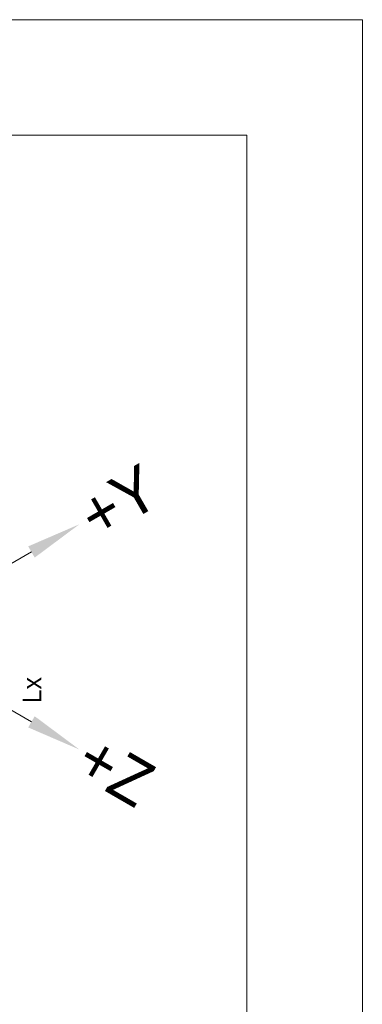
# Model space of a CAD drawing. Header units: millimetres. Extents: x -7686 to -856, y -458 to 6140.
# Tile 83 of 102: x -3464 to -3447, y 1991 to 2039. Entities that reach past the tile are written whole.
import ezdxf
from ezdxf.enums import TextEntityAlignment as Align

# ---------------------------------------------------------------- set-up
doc = ezdxf.new("R2010")
doc.units = ezdxf.units.MM
doc.header["$LTSCALE"] = 5
for name, color, linetype, lineweight in [('1轮廓实线层', 7, 'Continuous', 18), ('2细线层', 4, 'Continuous', 13), ('6文字层', 3, 'Continuous', 13), ('7标注层', 4, 'Continuous', 13), ('图框层', 7, 'Continuous', 18)]:
    doc.layers.add(name, color=color, linetype=linetype, lineweight=lineweight)

# ---------------------------------------------------------------- blocks, each defined once
blk = doc.blocks.new('ZwmFrameMain_3_A4^_^无分区图框^_^landscape')
at = {"layer": '1轮廓实线层'}
for q in [(0, 200), (267, 0)]:
    blk.add_line((267, 200), q, dxfattribs=at)
at = {"layer": '2细线层'}
for q in [(-25, 205), (272, -5)]:
    blk.add_line((272, 205), q, dxfattribs=at)

msp = doc.modelspace()

# ---------------------------------------------------------------- linework, layer by layer
at = {"layer": '1轮廓实线层', "lineweight": 13}
for q in [(-3463.221, 2013.104), (-3463.221, 2004.85)]:
    msp.add_line((-3470.369, 2008.977), q, dxfattribs=at)
at = {"layer": '7标注层', "lineweight": 13}
for points in [[(-3463.064, 2012.831), (-3463.379, 2013.376), (-3460.887, 2014.451)], [(-3463.379, 2004.577), (-3463.064, 2005.122), (-3460.887, 2003.502)]]:
    msp.add_solid(points, dxfattribs=at)

# ---------------------------------------------------------------- block references
at = {"layer": '图框层', "xscale": 1.1232, "yscale": 1.1232, "zscale": 1.1232}
msp.add_blockref('ZwmFrameMain_3_A4^_^无分区图框^_^landscape', (-3752.636, 1808.714), dxfattribs=at)

# ---------------------------------------------------------------- texts
at = {"layer": '6文字层', "lineweight": 13}
for s, rotation, p in [('+Y', 30, (-3460.605, 2014.614)), ('+Z', 330, (-3460.688, 2003.387))]:
    msp.add_text(s, height=2.2464, rotation=rotation, dxfattribs=at).set_placement(p, align=Align.MIDDLE_LEFT)
msp.add_text('Lx', height=0.8986, rotation=90, dxfattribs=at).set_placement((-3463.642, 2006.391), align=Align.TOP_CENTER)

doc.saveas('drawing.dxf')
